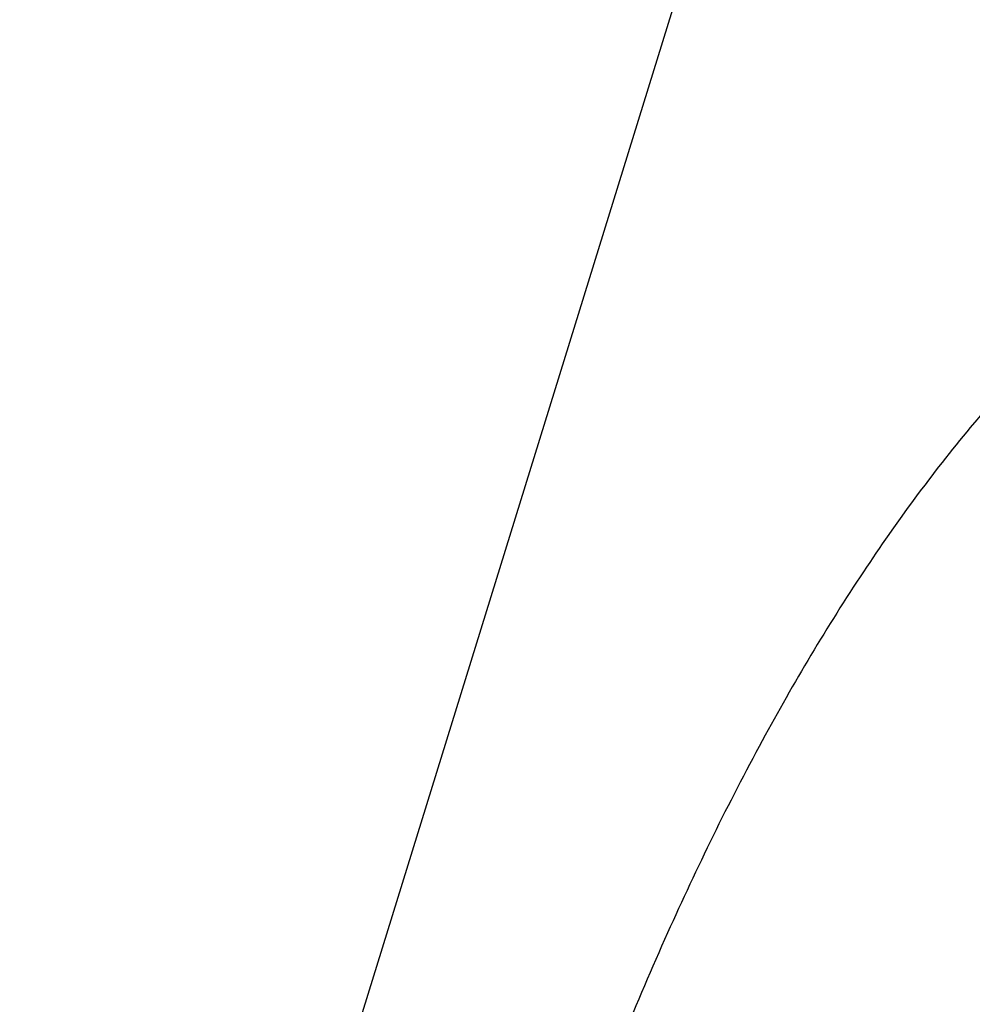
# Model space of a CAD drawing. Header units: millimetres. Extents: x 0 to 594, y 0 to 420.
# Tile 209 of 256: x 503.44 to 504.66, y 333.71 to 334.97. Entities that reach past the tile are written whole.
import ezdxf

# ---------------------------------------------------------------- set-up
doc = ezdxf.new("R2010")
doc.units = ezdxf.units.MM
doc.header["$LTSCALE"] = 32.67
doc.layers.get('0').update_dxf_attribs({"linetype": 'CONTINUOUS'})

msp = doc.modelspace()

# ---------------------------------------------------------------- linework, layer by layer
at = {"color": 7, "linetype": 'CONTINUOUS'}
msp.add_line((504.27531, 334.97988), (503.43921, 332.27426), dxfattribs=at)
for points, knots in [([(505.36716, 334.85023), (505.32881, 334.85022), (505.23691, 334.8421), (505.09311, 334.7986), (504.94007, 334.71443), (504.79176, 334.59495), (504.64901, 334.44148), (504.51268, 334.25536), (504.38373, 334.03808), (504.26314, 333.79139), (504.15188, 333.51732), (504.05089, 333.21813), (503.96101, 332.89632), (503.88301, 332.55461), (503.81756, 332.19588), (503.76521, 331.82316), (503.72643, 331.43963), (503.70154, 331.04853), (503.69075, 330.6532), (503.69416, 330.25699), (503.71175, 329.86328), (503.74335, 329.47541), (503.7887, 329.09667), (503.84741, 328.73029), (503.91896, 328.37936), (504.00276, 328.04687), (504.07508, 327.81074), (504.11828, 327.68562), (504.12616, 327.66329)], [0, 0, 0, 0, 0.014618, 0.0350229, 0.0569241, 0.0809408, 0.1074824, 0.1367792, 0.1689208, 0.2038901, 0.2415882, 0.2818526, 0.32447, 0.3691867, 0.4157164, 0.4637464, 0.5129434, 0.5629591, 0.6134345, 0.664005, 0.7143048, 0.7639713, 0.8126502, 0.8599996, 0.9056956, 0.9494374, 0.9909533, 1, 1, 1, 1]), ([(505.64103, 334.82344), (505.61336, 334.81547), (505.53189, 334.78664), (505.4006, 334.71443), (505.25229, 334.59495), (505.10954, 334.44148), (504.97321, 334.25536), (504.84426, 334.03808), (504.72367, 333.79139), (504.61241, 333.51732), (504.51142, 333.21813), (504.42154, 332.89632), (504.34354, 332.55461), (504.27809, 332.19588), (504.22574, 331.82316), (504.18696, 331.43963), (504.16207, 331.04853), (504.15128, 330.6532), (504.15417, 330.31782), (504.16155, 330.11473), (504.16482, 330.04396)], [0, 0, 0, 0, 0.016462, 0.049296, 0.0853014, 0.1250923, 0.1690137, 0.2172, 0.2696255, 0.326142, 0.3865058, 0.4503973, 0.5174361, 0.5871928, 0.6591986, 0.7329542, 0.8079371, 0.8836092, 0.9594239, 1, 1, 1, 1])]:
    msp.add_open_spline(points, degree=3, knots=knots, dxfattribs=at)

doc.saveas('drawing.dxf')
